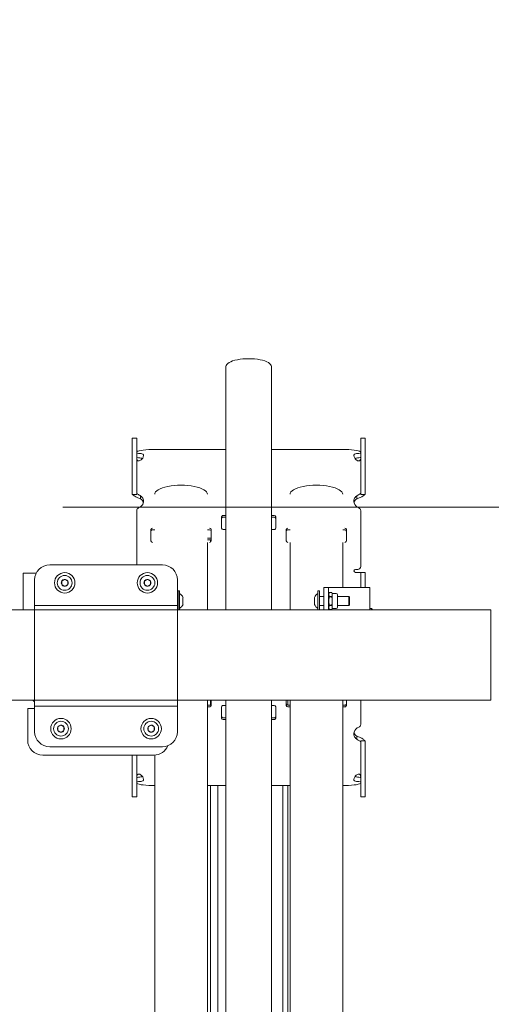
# Model space of a CAD drawing. Header units: millimetres. Extents: x -70269 to 35056, y -51814 to 48966.
# Tile 206 of 220: x -32558 to -32244, y 32450 to 33105. Entities that reach past the tile are written whole.
import ezdxf

# ---------------------------------------------------------------- set-up
doc = ezdxf.new("R2010")
doc.units = ezdxf.units.MM
doc.set_wipeout_variables(frame=1)
doc.linetypes.add('Przerywana podwójnie', pattern=[109.361107, 52.916665, -21.166666, 14.111111, -21.166666])
doc.linetypes.add('Wipeout_Contour', pattern=[1000, 0, -1000])
doc.layers.add('00 - nowa technologia myjni_Nr_pióra__95', color=7, linetype='Continuous', lineweight=20, true_color=0x7c7c7c)
doc.layers.add('410-K Osie główne_Nr_pióra__95', color=7, linetype='Continuous', lineweight=20, true_color=0x7c7c7c)
doc.layers.add('420-K Ściany', color=7, linetype='Continuous')
doc.layers.add('XREF', color=8, linetype='Continuous', lineweight=9)

# ---------------------------------------------------------------- blocks, each defined once
blk = doc.blocks.new('parter 2025.10.15')
at = {"layer": '00 - nowa technologia myjni_Nr_pióra__95', "color": 8, "linetype": 'Continuous', "lineweight": 5}
for p, q in [((604.022, 2733.052), (604.022, 2743.171)), ((607.042, 2733.052), (607.042, 2743.171)), ((597.782, 2738.04), (597.782, 2738.397)), ((598.082, 2738.397), (597.782, 2738.397)), ((597.782, 2736.839), (597.782, 2738.04)), ((598.082, 2738.04), (598.082, 2738.397)), ((598.082, 2738.04), (598.082, 2736.839)), ((612.982, 2738.397), (612.982, 2738.04)), ((612.982, 2738.397), (613.282, 2738.397)), ((612.982, 2736.839), (612.982, 2738.04)), ((613.282, 2738.397), (613.282, 2738.04)), ((613.282, 2738.04), (613.282, 2736.839)), ((598.535, 2737.248), (598.535, 2737.249)), ((604.022, 2737.641), (599.082, 2737.641)), ((611.982, 2737.641), (607.042, 2737.641)), ((597.782, 2735.43), (597.782, 2736.839)), ((598.082, 2735.43), (598.082, 2736.839)), ((612.982, 2736.839), (612.982, 2735.43)), ((613.282, 2736.839), (613.282, 2735.43)), ((597.782, 2735.43), (597.782, 2734.71)), ((598.082, 2734.71), (598.082, 2735.43)), ((612.982, 2734.71), (612.982, 2735.43)), ((613.282, 2735.43), (613.282, 2734.71)), ((597.782, 2734.71), (597.782, 2734.663)), ((598.082, 2734.663), (597.782, 2734.663)), ((598.082, 2734.71), (598.082, 2734.663)), ((598.332, 2734.561), (598.332, 2734.368)), ((612.732, 2734.561), (612.732, 2734.368)), ((612.982, 2734.663), (612.982, 2734.71)), ((612.982, 2734.663), (613.282, 2734.663)), ((613.282, 2734.663), (613.282, 2734.71)), ((598.535, 2734.223), (598.535, 2734.224)), ((598.535, 2734.201), (598.535, 2734.223)), ((598.082, 2733.585), (598.082, 2730.603)), ((604.022, 2733.255), (603.832, 2733.255)), ((607.232, 2733.255), (607.042, 2733.255)), ((612.982, 2730.603), (612.982, 2733.585)), ((603.732, 2733.161), (603.732, 2732.409)), ((604.022, 2733.152), (603.832, 2733.152)), ((604.022, 2726.976), (604.022, 2733.052)), ((607.232, 2733.152), (607.042, 2733.152)), ((607.042, 2726.976), (607.042, 2733.052)), ((607.332, 2732.409), (607.332, 2733.161)), ((599.032, 2732.315), (599.032, 2731.563)), ((599.282, 2732.306), (599.132, 2732.306)), ((602.932, 2732.306), (602.782, 2732.306)), ((603.032, 2731.563), (603.032, 2732.315)), ((604.022, 2732.315), (603.832, 2732.315)), ((607.232, 2732.315), (607.042, 2732.315)), ((608.032, 2732.315), (608.032, 2731.563)), ((608.282, 2732.306), (608.132, 2732.306)), ((611.932, 2732.306), (611.782, 2732.306)), ((612.032, 2731.563), (612.032, 2732.315)), ((602.782, 2731.738), (603.032, 2731.738)), ((602.782, 2731.635), (603.032, 2731.635)), ((602.782, 2726.976), (602.782, 2731.469)), ((602.997, 2731.492), (602.997, 2731.635)), ((608.282, 2726.976), (608.282, 2731.469)), ((611.782, 2728.471), (611.782, 2731.469)), ((598.082, 2730.603), (598.082, 2730.33)), ((612.982, 2730.33), (612.982, 2730.603)), ((599.796, 2729.976), (592.296, 2729.976)), ((598.082, 2730.33), (598.082, 2729.976)), ((612.982, 2729.871), (612.982, 2730.33)), ((590.532, 2729.417), (590.532, 2726.976)), ((591.082, 2729.417), (590.532, 2729.417)), ((591.399, 2729.417), (591.082, 2729.417)), ((612.632, 2729.671), (612.782, 2729.671)), ((612.732, 2729.47), (612.632, 2729.47)), ((612.732, 2729.47), (612.982, 2729.47)), ((612.982, 2729.47), (612.982, 2728.471)), ((612.982, 2729.47), (613.282, 2729.47)), ((613.282, 2729.47), (613.282, 2728.471)), ((591.296, 2728.975), (591.296, 2727.526)), ((593.296, 2729.007), (593.096, 2728.891)), ((593.096, 2728.891), (593.096, 2728.66)), ((593.096, 2728.66), (593.296, 2728.545)), ((593.496, 2728.891), (593.296, 2729.007)), ((593.296, 2728.545), (593.496, 2728.66)), ((593.496, 2728.66), (593.496, 2728.891)), ((598.796, 2729.007), (598.596, 2728.891)), ((598.596, 2728.891), (598.596, 2728.66)), ((598.596, 2728.66), (598.796, 2728.545)), ((598.996, 2728.891), (598.796, 2729.007)), ((598.796, 2728.545), (598.996, 2728.66)), ((598.996, 2728.66), (598.996, 2728.891)), ((600.796, 2727.526), (600.796, 2728.975)), ((600.832, 2728.251), (600.832, 2727.574)), ((600.932, 2728.251), (600.832, 2728.251)), ((600.932, 2727.574), (600.932, 2728.251)), ((610.132, 2728.251), (610.132, 2727.567)), ((610.132, 2728.251), (610.232, 2728.251)), ((610.232, 2727.567), (610.232, 2728.251)), ((610.832, 2728.471), (610.532, 2728.471)), ((610.532, 2728.471), (610.532, 2728.17)), ((610.532, 2728.17), (610.532, 2726.976)), ((611.082, 2728.471), (610.832, 2728.471)), ((610.832, 2728.471), (610.832, 2728.17)), ((610.832, 2728.17), (610.832, 2726.976)), ((610.832, 2728.016), (610.904, 2728.141)), ((610.832, 2727.355), (610.832, 2728.016)), ((610.904, 2728.14), (610.904, 2728.141)), ((611.064, 2728.141), (610.904, 2728.14)), ((611.064, 2728.141), (610.904, 2728.141)), ((611.064, 2728.14), (611.064, 2728.141)), ((611.09, 2728.07), (611.064, 2728.141)), ((613.032, 2728.471), (611.082, 2728.471)), ((611.09, 2728.002), (611.09, 2728.07)), ((611.351, 2728.07), (611.09, 2728.07)), ((611.09, 2727.568), (611.09, 2728.002)), ((611.432, 2727.368), (611.432, 2727.989)), ((613.582, 2728.471), (613.032, 2728.471)), ((613.582, 2726.976), (613.582, 2728.471)), ((591.296, 2727.526), (591.296, 2727.276)), ((600.832, 2727.871), (600.796, 2727.871)), ((600.796, 2727.276), (600.796, 2727.526)), ((600.832, 2727.574), (600.832, 2726.976)), ((600.932, 2726.976), (600.932, 2727.574)), ((601.162, 2727.802), (601.162, 2727.687)), ((601.162, 2727.687), (601.162, 2727.456)), ((601.162, 2727.456), (601.162, 2727.368)), ((601.162, 2727.368), (601.162, 2727.34)), ((609.902, 2727.772), (609.902, 2727.802)), ((609.902, 2727.685), (609.902, 2727.772)), ((609.902, 2727.454), (609.902, 2727.685)), ((609.902, 2727.34), (609.902, 2727.454)), ((610.132, 2727.567), (610.132, 2726.976)), ((610.232, 2727.871), (610.232, 2727.569)), ((610.232, 2727.871), (610.532, 2727.871)), ((610.232, 2727.569), (610.232, 2727.27)), ((610.232, 2726.976), (610.232, 2727.567)), ((610.832, 2727.126), (610.832, 2727.355)), ((610.904, 2727.841), (610.904, 2727.864)), ((611.064, 2727.864), (610.904, 2727.864)), ((611.064, 2727.841), (610.904, 2727.841)), ((610.904, 2727.272), (610.904, 2727.295)), ((611.064, 2727.295), (610.904, 2727.295)), ((611.064, 2727.841), (611.064, 2727.864)), ((611.064, 2727.272), (611.064, 2727.295)), ((611.064, 2727.295), (611.064, 2727.295)), ((611.09, 2727.329), (611.09, 2727.568)), ((611.09, 2727.136), (611.09, 2727.329)), ((611.432, 2727.871), (612.182, 2727.871)), ((611.432, 2727.152), (611.432, 2727.368)), ((612.182, 2727.871), (612.182, 2727.569)), ((612.232, 2727.821), (612.182, 2727.871)), ((612.182, 2727.569), (612.182, 2727.27)), ((612.232, 2727.321), (612.182, 2727.27)), ((612.232, 2727.821), (612.232, 2727.569)), ((612.232, 2727.809), (612.232, 2727.569)), ((612.232, 2727.569), (612.232, 2727.332)), ((612.232, 2727.569), (612.232, 2727.321)), ((522.269, 2726.976), (590.532, 2726.976)), ((604.832, 2726.976), (590.532, 2726.976)), ((590.532, 2726.976), (621.632, 2726.976)), ((591.296, 2727.276), (600.796, 2727.276)), ((591.296, 2727.276), (591.296, 2726.726)), ((591.296, 2726.726), (591.296, 2721.126)), ((600.796, 2726.726), (600.796, 2727.276)), ((600.832, 2727.27), (600.796, 2727.27)), ((600.796, 2726.976), (621.632, 2726.976)), ((600.796, 2721.126), (600.796, 2726.726)), ((610.232, 2727.27), (610.532, 2727.27)), ((610.832, 2727.126), (610.904, 2727.001)), ((611.064, 2727.272), (610.904, 2727.272)), ((611.064, 2727.001), (610.904, 2727.001)), ((611.064, 2727.001), (610.904, 2727.001)), ((611.09, 2727.071), (611.064, 2727.001)), ((611.09, 2727.071), (611.09, 2727.136)), ((611.351, 2727.071), (611.09, 2727.071)), ((611.432, 2727.27), (612.182, 2727.27)), ((613.582, 2726.997), (613.582, 2727.071)), ((613.702, 2727.071), (613.582, 2727.071)), ((613.582, 2726.976), (613.582, 2726.997)), ((613.702, 2726.997), (613.702, 2727.071)), ((613.742, 2727.03), (613.702, 2727.071)), ((613.742, 2727.03), (613.702, 2727.071)), ((613.702, 2726.976), (613.702, 2726.997)), ((613.742, 2726.976), (613.742, 2727.03)), ((621.632, 2726.976), (621.632, 2725.976)), ((621.632, 2725.976), (621.632, 2721.976)), ((621.632, 2721.976), (621.632, 2720.976)), ((533.471, 2720.976), (590.532, 2720.976)), ((590.532, 2720.976), (604.832, 2720.976)), ((621.632, 2720.976), (590.532, 2720.973)), ((591.296, 2721.126), (591.296, 2720.576)), ((600.796, 2720.576), (600.796, 2721.126)), ((600.796, 2720.976), (621.632, 2720.976)), ((602.782, 2719.339), (602.782, 2720.976)), ((602.997, 2720.658), (602.997, 2720.976)), ((603.032, 2720.626), (603.032, 2720.976)), ((604.022, 2720.976), (604.022, 2718.571)), ((607.042, 2720.976), (607.042, 2718.571)), ((608.032, 2720.976), (608.032, 2720.626)), ((608.132, 2720.635), (608.132, 2720.976)), ((608.282, 2719.339), (608.282, 2720.976)), ((611.782, 2719.339), (611.782, 2720.976)), ((612.032, 2720.626), (612.032, 2720.976)), ((612.982, 2720.976), (612.982, 2719.356)), ((590.832, 2720.417), (590.832, 2719.867)), ((590.832, 2720.417), (591.296, 2720.417)), ((591.296, 2720.576), (600.796, 2720.576)), ((591.296, 2720.576), (591.296, 2720.326)), ((591.296, 2720.326), (591.296, 2718.876)), ((600.796, 2720.326), (600.796, 2720.576)), ((600.796, 2718.876), (600.796, 2720.326)), ((602.782, 2720.635), (602.932, 2720.635)), ((602.782, 2720.532), (602.932, 2720.532)), ((603.732, 2720.532), (603.732, 2719.781)), ((603.832, 2720.626), (604.022, 2720.626)), ((607.042, 2720.626), (607.232, 2720.626)), ((607.332, 2719.781), (607.332, 2720.532)), ((608.132, 2720.635), (608.282, 2720.635)), ((608.132, 2720.532), (608.282, 2720.532)), ((611.782, 2720.635), (611.932, 2720.635)), ((611.782, 2720.532), (611.932, 2720.532)), ((590.832, 2719.867), (590.832, 2718.317)), ((603.832, 2719.789), (604.022, 2719.789)), ((603.832, 2719.687), (604.022, 2719.687)), ((607.042, 2719.789), (607.232, 2719.789)), ((607.042, 2719.687), (607.232, 2719.687)), ((593.046, 2719.306), (592.846, 2719.191)), ((592.846, 2719.191), (592.846, 2718.96)), ((592.846, 2718.96), (593.046, 2718.845)), ((593.246, 2719.191), (593.046, 2719.306)), ((593.046, 2718.845), (593.246, 2718.96)), ((593.246, 2718.96), (593.246, 2719.191)), ((599.046, 2719.306), (598.846, 2719.191)), ((598.846, 2719.191), (598.846, 2718.96)), ((598.846, 2718.96), (599.046, 2718.845)), ((599.246, 2719.191), (599.046, 2719.306)), ((599.046, 2718.845), (599.246, 2718.96)), ((599.246, 2718.96), (599.246, 2719.191)), ((602.782, 2715.919), (602.782, 2719.339)), ((608.282, 2715.919), (608.282, 2719.339)), ((611.782, 2715.919), (611.782, 2719.339)), ((604.022, 2709.652), (604.022, 2718.571)), ((607.042, 2709.652), (607.042, 2718.571)), ((612.53, 2718.741), (612.53, 2718.719)), ((612.53, 2718.718), (612.53, 2718.717)), ((612.732, 2718.38), (612.732, 2718.573)), ((612.982, 2718.231), (612.982, 2718.278)), ((612.982, 2718.278), (613.282, 2718.278)), ((612.982, 2718.231), (612.982, 2717.511)), ((613.282, 2718.231), (613.282, 2718.278)), ((613.282, 2717.511), (613.282, 2718.231)), ((592.296, 2717.876), (599.796, 2717.876)), ((612.982, 2717.511), (612.982, 2716.102)), ((613.282, 2717.511), (613.282, 2716.102)), ((591.832, 2717.317), (599.232, 2717.317)), ((597.782, 2716.102), (597.782, 2717.317)), ((598.082, 2716.102), (598.082, 2717.317)), ((599.282, 2715.919), (599.282, 2717.318)), ((597.782, 2714.901), (597.782, 2716.102)), ((598.082, 2716.102), (598.082, 2714.901)), ((599.282, 2715.919), (599.282, 2704.262)), ((602.782, 2715.919), (602.782, 2704.262)), ((608.282, 2715.919), (608.282, 2704.262)), ((611.782, 2715.919), (611.782, 2704.262)), ((612.53, 2715.693), (612.53, 2715.692)), ((612.982, 2714.901), (612.982, 2716.102)), ((613.282, 2716.102), (613.282, 2714.901)), ((597.782, 2714.544), (597.782, 2714.901)), ((598.082, 2714.544), (598.082, 2714.901)), ((599.282, 2715.301), (599.082, 2715.301)), ((604.022, 2715.301), (602.782, 2715.301)), ((602.997, 2715.301), (602.997, 2704.262)), ((603.482, 2715.301), (603.482, 2704.262)), ((608.282, 2715.301), (607.042, 2715.301)), ((607.807, 2715.301), (607.807, 2704.262)), ((608.132, 2715.301), (608.132, 2704.262)), ((611.982, 2715.301), (611.782, 2715.301)), ((612.982, 2714.901), (612.982, 2714.544)), ((613.282, 2714.901), (613.282, 2714.544)), ((598.082, 2714.544), (597.782, 2714.544)), ((612.982, 2714.544), (613.282, 2714.544)), ((604.022, 2636.076), (604.022, 2709.652)), ((607.042, 2636.076), (607.042, 2709.652)), ((599.282, 2692.989), (599.282, 2704.262)), ((602.782, 2692.989), (602.782, 2704.262)), ((602.997, 2692.989), (602.997, 2704.262)), ((603.482, 2692.989), (603.482, 2704.262)), ((607.807, 2692.989), (607.807, 2704.262)), ((608.132, 2692.989), (608.132, 2704.262)), ((608.282, 2692.989), (608.282, 2704.262)), ((611.782, 2692.989), (611.782, 2704.262))]:
    blk.add_line(p, q, dxfattribs=at)
for points in [[(598.535, 2737.249), (598.533, 2737.281), (598.523, 2737.313), (598.512, 2737.328), (598.484, 2737.344)], [(612.581, 2737.344), (612.558, 2737.332), (612.543, 2737.316), (612.536, 2737.3), (612.53, 2737.263), (612.53, 2737.249)], [(598.082, 2737.092), (598.087, 2737.025), (598.103, 2736.969), (598.115, 2736.945), (598.13, 2736.925), (598.164, 2736.898), (598.205, 2736.885), (598.25, 2736.887), (598.297, 2736.906), (598.332, 2736.931)], [(612.732, 2736.931), (612.778, 2736.9), (612.825, 2736.886), (612.848, 2736.884), (612.87, 2736.887), (612.89, 2736.893), (612.91, 2736.903), (612.927, 2736.917), (612.942, 2736.934), (612.956, 2736.957), (612.967, 2736.983), (612.98, 2737.041), (612.982, 2737.092)], [(598.332, 2734.368), (598.16, 2734.437), (598.075, 2734.475), (598.014, 2734.505), (597.958, 2734.538), (597.908, 2734.571), (597.864, 2734.605), (597.833, 2734.635), (597.808, 2734.663)], [(598.332, 2734.561), (598.307, 2734.582), (598.255, 2734.619), (598.204, 2734.652), (598.121, 2734.705), (598.092, 2734.723), (598.087, 2734.726), (598.085, 2734.726)], [(612.98, 2734.726), (612.977, 2734.725), (612.967, 2734.721), (612.91, 2734.684), (612.835, 2734.636), (612.794, 2734.608), (612.732, 2734.561)], [(613.256, 2734.663), (613.208, 2734.612), (613.138, 2734.558), (613.053, 2734.507), (612.95, 2734.456), (612.877, 2734.425), (612.732, 2734.368)], [(598.535, 2734.224), (598.533, 2734.276), (598.53, 2734.301), (598.522, 2734.337)], [(598.522, 2734.097), (598.533, 2734.168), (598.535, 2734.223)], [(612.542, 2734.337), (612.535, 2734.305), (612.53, 2734.235), (612.53, 2734.223)], [(612.53, 2734.223), (612.533, 2734.157), (612.542, 2734.097)], [(610.904, 2727.864), (610.884, 2727.906), (610.871, 2727.944), (610.864, 2728.002), (610.871, 2728.06), (610.884, 2728.098), (610.904, 2728.14)], [(611.09, 2728.002), (611.085, 2728.061), (611.064, 2728.14)], [(611.064, 2727.864), (611.085, 2727.943), (611.09, 2728.002)], [(610.904, 2727.295), (610.884, 2727.378), (610.871, 2727.454), (610.864, 2727.569), (610.871, 2727.683), (610.884, 2727.758), (610.904, 2727.841)], [(611.09, 2727.568), (611.085, 2727.685), (611.064, 2727.841)], [(611.064, 2727.295), (611.085, 2727.451), (611.09, 2727.568)], [(610.904, 2727.001), (610.884, 2727.042), (610.871, 2727.079), (610.864, 2727.136), (610.871, 2727.193), (610.884, 2727.23), (610.904, 2727.272)], [(611.09, 2727.136), (611.085, 2727.194), (611.064, 2727.272)], [(611.064, 2727.001), (611.085, 2727.079), (611.09, 2727.136)], [(612.542, 2718.844), (612.532, 2718.773), (612.53, 2718.718)], [(612.53, 2718.717), (612.532, 2718.665), (612.534, 2718.64), (612.542, 2718.604)], [(612.732, 2718.573), (612.904, 2718.505), (612.99, 2718.466), (613.05, 2718.436), (613.106, 2718.403), (613.157, 2718.37), (613.2, 2718.336), (613.232, 2718.306), (613.256, 2718.278)], [(612.732, 2718.38), (612.757, 2718.36), (612.81, 2718.322), (612.861, 2718.289), (612.943, 2718.236), (612.972, 2718.218), (612.978, 2718.216), (612.98, 2718.216)], [(598.332, 2716.01), (598.287, 2716.041), (598.24, 2716.056), (598.217, 2716.057), (598.195, 2716.054), (598.174, 2716.048), (598.155, 2716.038), (598.138, 2716.024), (598.122, 2716.007), (598.108, 2715.985), (598.097, 2715.958), (598.085, 2715.9), (598.082, 2715.85)], [(598.484, 2715.597), (598.506, 2715.609), (598.521, 2715.625), (598.528, 2715.641), (598.534, 2715.678), (598.535, 2715.692)], [(612.53, 2715.692), (612.532, 2715.661), (612.542, 2715.628), (612.553, 2715.613), (612.581, 2715.597)], [(612.982, 2715.85), (612.977, 2715.916), (612.962, 2715.972), (612.95, 2715.996), (612.935, 2716.016), (612.901, 2716.043), (612.86, 2716.056), (612.814, 2716.054), (612.768, 2716.035), (612.732, 2716.01)]]:
    blk.add_lwpolyline(points, dxfattribs=at)
for centre, radius in [((593.296, 2728.776), 0.68), ((593.296, 2728.776), 0.493), ((598.796, 2728.776), 0.68), ((598.796, 2728.776), 0.493), ((593.046, 2719.076), 0.68), ((593.046, 2719.076), 0.493), ((599.046, 2719.076), 0.68), ((599.046, 2719.076), 0.493)]:
    blk.add_circle(centre, radius, dxfattribs=at)
for centre, radius, start, end in [((598.203, 2737.246), 0.331, 327.89242, 0.47401), ((612.861, 2737.246), 0.331, 179.52604, 212.10754), ((598.085, 2734.723), 0.00314, 101.0441, 195.6522), ((612.979, 2734.723), 0.00313, 344.36083, 78.88177), ((598.118, 2734.025), 0.422, 13.66477, 16.52256), ((612.949, 2734.024), 0.424, 163.48539, 166.31146), ((592.296, 2728.975), 1, 90, 180), ((599.796, 2728.975), 1, 0, 90), ((612.632, 2729.571), 0.1, 90, 270), ((612.782, 2729.871), 0.2, 270, 0), ((593.296, 2728.776), 0.231, 30, 210), ((593.296, 2728.776), 0.231, 210, 270), ((593.296, 2728.776), 0.231, 270, 30), ((598.796, 2728.776), 0.231, 30, 210), ((598.796, 2728.776), 0.231, 210, 270), ((598.796, 2728.776), 0.231, 270, 30), ((600.655, 2727.589), 0.55, 22.73108, 59.72527), ((610.409, 2727.589), 0.55, 120.27473, 157.26892), ((611.351, 2727.989), 0.0812, 0, 90), ((600.655, 2727.552), 0.55, 300.27473, 337.26892), ((610.409, 2727.552), 0.55, 202.73108, 239.72527), ((611.351, 2727.152), 0.0812, 270, 0), ((590.792, 2720.377), 0.7, 43.90592, 58.82734), ((592.296, 2718.876), 1, 180, 270), ((593.046, 2719.076), 0.231, 30, 210), ((593.046, 2719.076), 0.231, 210, 270), ((593.046, 2719.076), 0.231, 270, 30), ((599.046, 2719.076), 0.231, 30, 210), ((599.046, 2719.076), 0.231, 210, 270), ((599.046, 2719.076), 0.231, 270, 30), ((599.796, 2718.876), 1, 270, 0), ((612.948, 2718.917), 0.423, 193.67987, 196.53927), ((591.832, 2718.317), 1, 180, 270), ((612.979, 2718.219), 0.00314, 281.0441, 15.6522), ((599.232, 2718.317), 1, 270, 338.09656), ((598.203, 2715.695), 0.331, 359.52604, 32.10754), ((612.861, 2715.695), 0.331, 147.89242, 180.474)]:
    blk.add_arc(centre, radius, start, end, dxfattribs=at)
for centre, major_axis, ratio, start_param, end_param in [((605.532, 2743.171), (1.51, 0), 0.34202, 0, 3.141593), ((599.082, 2737.467), (-1, 0), 0.173648, 4.712389, 6.283185), ((598.282, 2737.42), (-0.2, 0), 0.173648, 0, 1.209157), ((598.282, 2737.124), (-0.2, 0), 0.173648, 0, 1.209157), ((598.035, 2737.306), (0.5, 0), 0.173648, 0.454624, 1.209157), ((611.982, 2737.467), (-1, 0), 0.173648, 3.141593, 4.712389), ((613.03, 2737.306), (0.5, 0), 0.173648, 1.932436, 2.686968), ((612.782, 2737.42), (-0.2, 0), 0.173648, 1.932436, 3.141593), ((612.782, 2737.124), (-0.2, 0), 0.173648, 1.932436, 3.141593), ((598.035, 2737.011), (0.5, 0), 0.173648, 0.506996, 1.209157), ((598.035, 2737.239), (0.5, 0), 0.766044, 5.350068, 5.828561), ((613.03, 2737.239), (0.5, 0), 0.766044, 3.596217, 4.07471), ((613.03, 2737.011), (0.5, 0), 0.173648, 1.932436, 2.634596), ((601.032, 2734.672), (1.75, 0), 0.34202, 0, 3.141593), ((610.032, 2734.672), (1.75, 0), 0.34202, 0, 3.141593), ((598.035, 2734.253), (0.5, 0), 0.766044, 0.221366, 0.933118), ((613.03, 2734.253), (0.5, 0), 0.766044, 2.208475, 2.920227), ((598.035, 2734.2), (0.5, 0), 0.939693, 5.074029, 6.061819), ((598.035, 2734.061), (0.5, 0), 0.766044, 0.221366, 0.933118), ((613.03, 2734.061), (0.5, 0), 0.766044, 2.208475, 2.920227), ((613.03, 2734.2), (0.5, 0), 0.939693, 3.362959, 4.350749), ((598.282, 2733.585), (-0.2, 0), 0.939693, 5.074029, 6.283185), ((603.832, 2733.161), (0.0999, 0), 0.939693, 1.570796, 3.141593), ((607.232, 2733.161), (0.0999, 0), 0.939693, 0, 1.570796), ((612.782, 2733.585), (-0.2, 0), 0.939693, 3.141593, 4.350749), ((603.832, 2733.058), (0.0999, 0), 0.939693, 1.570796, 3.141593), ((607.232, 2733.058), (0.0999, 0), 0.939693, 0, 1.570796), ((599.132, 2732.315), (0.0999, 0), 0.939693, 1.570796, 3.141593), ((599.132, 2732.212), (0.0999, 0), 0.939693, 1.570796, 3.141593), ((602.932, 2732.315), (0.0999, 0), 0.939693, 0, 1.570796), ((602.932, 2732.212), (0.0999, 0), 0.939693, 0, 1.570796), ((603.832, 2732.409), (-0.0999, 0), 0.939693, 0, 1.570796), ((607.232, 2732.409), (-0.0999, 0), 0.939693, 1.570796, 3.141593), ((608.132, 2732.315), (0.0999, 0), 0.939693, 1.570796, 3.141593), ((608.132, 2732.212), (0.0999, 0), 0.939693, 1.570796, 3.141593), ((611.932, 2732.315), (0.0999, 0), 0.939693, 0, 1.570796), ((611.932, 2732.212), (0.0999, 0), 0.939693, 0, 1.570796), ((599.132, 2731.563), (-0.0999, 0), 0.939693, 0, 1.570796), ((602.932, 2731.563), (-0.0999, 0), 0.939693, 1.570796, 3.141593), ((608.132, 2731.563), (-0.0999, 0), 0.939693, 0, 1.570796), ((611.932, 2731.563), (-0.0999, 0), 0.939693, 1.570796, 3.141593), ((602.932, 2720.729), (-0.0999, 0), 0.939693, 1.570796, 3.141593), ((602.932, 2720.626), (-0.0999, 0), 0.939693, 1.570796, 3.141593), ((603.832, 2720.532), (0.0999, 0), 0.939693, 1.570796, 3.141593), ((607.232, 2720.532), (-0.0999, 0), 0.939693, 3.141593, 4.712389), ((608.132, 2720.729), (-0.0999, 0), 0.939693, 0, 1.570796), ((608.132, 2720.626), (-0.0999, 0), 0.939693, 0, 1.570796), ((611.932, 2720.729), (-0.0999, 0), 0.939693, 1.570796, 3.141593), ((611.932, 2720.626), (-0.0999, 0), 0.939693, 1.570796, 3.141593), ((603.832, 2719.883), (-0.0999, 0), 0.939693, 0, 1.570796), ((603.832, 2719.781), (-0.0999, 0), 0.939693, 0, 1.570796), ((607.232, 2719.883), (-0.0999, 0), 0.939693, 1.570796, 3.141593), ((607.232, 2719.781), (-0.0999, 0), 0.939693, 1.570796, 3.141593), ((613.03, 2718.741), (0.5, 0), 0.939693, 1.932436, 2.920227), ((613.03, 2718.881), (-0.5, 0), 0.766044, 0.221366, 0.933118), ((612.782, 2719.356), (-0.2, 0), 0.939693, 1.932436, 3.141593), ((613.03, 2718.688), (-0.5, 0), 0.766044, 0.221366, 0.933118), ((598.282, 2715.817), (-0.2, 0), 0.173648, 5.074029, 6.283185), ((598.282, 2715.521), (-0.2, 0), 0.173648, 5.074029, 6.283185), ((598.035, 2715.931), (0.5, 0), 0.173648, 5.074029, 5.776189), ((598.035, 2715.635), (0.5, 0), 0.173648, 5.074029, 5.828561), ((598.035, 2715.703), (0.5, 0), 0.766044, 0.454624, 0.933118), ((613.03, 2715.703), (-0.5, 0), 0.766044, 5.350068, 5.828561), ((613.03, 2715.635), (0.5, 0), 0.173648, 3.596217, 4.350749), ((613.03, 2715.931), (0.5, 0), 0.173648, 3.648589, 4.350749), ((612.782, 2715.817), (-0.2, 0), 0.173648, 3.141593, 4.350749), ((612.782, 2715.521), (-0.2, 0), 0.173648, 3.141593, 4.350749), ((599.082, 2715.474), (-1, 0), 0.173648, 0, 1.570796), ((611.982, 2715.474), (-1, 0), 0.173648, 1.570796, 3.141593)]:
    blk.add_ellipse(centre, major_axis=major_axis, ratio=ratio, start_param=start_param, end_param=end_param, dxfattribs=at)
blk.add_point((610.904, 2727.295), dxfattribs=at)
at = {"layer": '410-K Osie główne_Nr_pióra__95', "color": 8, "linetype": 'Przerywana podwójnie', "lineweight": 5}
blk.add_line((-63.001, 2733.809), (1039.917, 2733.809), dxfattribs=at)
at = {"color": 8, "linetype": 'Wipeout_Contour', "lineweight": 5, "ltscale": 11788.066653}
blk.add_wipeout([(621.379, 3006.651), (621.704, 2747.208), (654.704, 2747.249), (654.379, 3006.651)], dxfattribs=at).dxf.layer = '420-K Ściany'

msp = doc.modelspace()

# ---------------------------------------------------------------- block references
at = {"layer": 'XREF', "xscale": 10, "yscale": 10, "zscale": 10}
msp.add_blockref('parter 2025.10.15', (-38460.61, 5442.28), dxfattribs=at)

doc.saveas('drawing.dxf')
